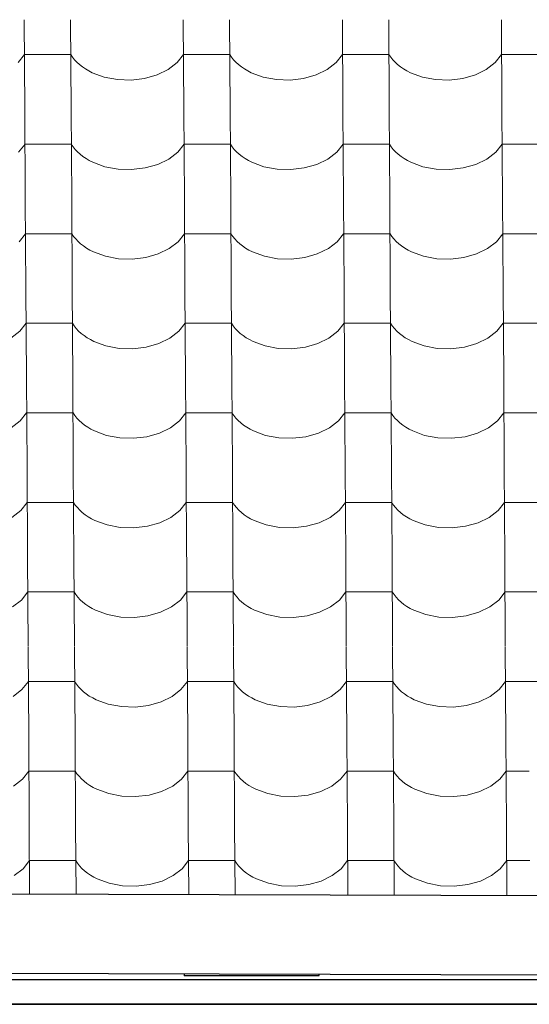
# Model space of a CAD drawing. Header units: millimetres. Extents: x -29001 to 109416, y -1251 to 13451.
# Tile 119 of 163: x -8121 to -7593, y 6987 to 8009. Entities that reach past the tile are written whole.
import ezdxf

# ---------------------------------------------------------------- set-up
doc = ezdxf.new("R2010")
doc.units = ezdxf.units.MM
doc.header["$MEASUREMENT"] = 0
for name, color, linetype in [('POHLED JIŽNÍ_1_Konstrukce - nosné', 7, 'Continuous'), ('POHLED JIŽNÍ_1_Nové_Konstrukce - krov', 7, 'Continuous'), ('POHLED JIŽNÍ_1_Nové_Konstrukce - střechy a skořepiny', 7, 'Continuous'), ('POHLED JIŽNÍ_1_Nové_Konstrukce - římsy', 7, 'Continuous'), ('POHLED JIŽNÍ_1_Nové_Výplně - Povrchové', 7, 'Continuous')]:
    doc.layers.add(name, color=color, linetype=linetype)

# ---------------------------------------------------------------- blocks, each defined once
blk = doc.blocks.new('*X1', base_point=(-31394.7, -25864.9))
at = {"layer": 'POHLED JIŽNÍ_1_Nové_Výplně - Povrchové', "color": 21, "linetype": 'Continuous', "lineweight": 20, "true_color": 0xffaaaa}
for p, q in [((-8116.4, 8009), (-8115.9, 7916.3)), ((-8068.4, 8009), (-8067.8, 7916.3)), ((-7951.4, 8009), (-7950.9, 7916.3)), ((-7903.4, 8009), (-7902.8, 7916.3)), ((-7786.4, 8009), (-7785.9, 7916.3)), ((-7738.4, 8009), (-7737.8, 7916.3)), ((-7621.4, 8009), (-7620.9, 7916.3)), ((-8122.8, 7964.5), (-8116.2, 7972.8)), ((-8092.2, 7972.8), (-8116.2, 7972.8)), ((-8068.2, 7972.8), (-8092.2, 7972.8)), ((-8068.2, 7972.8), (-8066.3, 7970.1)), ((-8066.3, 7970.1), (-8064.2, 7967.4)), ((-8064.2, 7967.4), (-8061.8, 7964.8)), ((-8061.8, 7964.8), (-8059.1, 7962.3)), ((-7957.8, 7964.5), (-7951.2, 7972.8)), ((-7927.2, 7972.8), (-7951.2, 7972.8)), ((-7903.2, 7972.8), (-7927.2, 7972.8)), ((-7903.2, 7972.8), (-7901.3, 7970.1)), ((-7901.3, 7970.1), (-7899.2, 7967.4)), ((-7899.2, 7967.4), (-7896.8, 7964.8)), ((-7896.8, 7964.8), (-7894.1, 7962.3)), ((-7792.8, 7964.5), (-7786.2, 7972.8)), ((-7762.2, 7972.8), (-7786.2, 7972.8)), ((-7738.2, 7972.8), (-7762.2, 7972.8)), ((-7738.2, 7972.8), (-7736.3, 7970.1)), ((-7736.3, 7970.1), (-7734.2, 7967.4)), ((-7734.2, 7967.4), (-7731.8, 7964.8)), ((-7731.8, 7964.8), (-7729.1, 7962.3)), ((-7627.8, 7964.5), (-7621.2, 7972.8)), ((-7597.2, 7972.8), (-7621.2, 7972.8)), ((-7573.2, 7972.8), (-7597.2, 7972.8)), ((-8059.1, 7962.3), (-8056.1, 7960)), ((-8056.1, 7960), (-8052.9, 7957.8)), ((-8052.9, 7957.8), (-8049.5, 7955.8)), ((-8049.5, 7955.8), (-8045.9, 7953.9)), ((-7978.5, 7951.7), (-7967.1, 7957.3)), ((-7967.1, 7957.3), (-7957.8, 7964.5)), ((-7894.1, 7962.3), (-7891.1, 7960)), ((-7891.1, 7960), (-7887.9, 7957.8)), ((-7887.9, 7957.8), (-7884.5, 7955.8)), ((-7884.5, 7955.8), (-7880.9, 7953.9)), ((-7813.5, 7951.7), (-7802.1, 7957.3)), ((-7802.1, 7957.3), (-7792.8, 7964.5)), ((-7729.1, 7962.3), (-7726.1, 7960)), ((-7726.1, 7960), (-7722.9, 7957.8)), ((-7722.9, 7957.8), (-7719.5, 7955.8)), ((-7719.5, 7955.8), (-7715.9, 7953.9)), ((-7648.5, 7951.7), (-7637.1, 7957.3)), ((-7637.1, 7957.3), (-7627.8, 7964.5)), ((-8045.9, 7953.9), (-8033.4, 7949.4)), ((-8033.4, 7949.4), (-8019.7, 7946.8)), ((-8019.7, 7946.8), (-8005.5, 7946.3)), ((-8005.5, 7946.3), (-7991.6, 7948)), ((-7991.6, 7948), (-7978.5, 7951.7)), ((-7880.9, 7953.9), (-7868.4, 7949.4)), ((-7868.4, 7949.4), (-7854.7, 7946.8)), ((-7854.7, 7946.8), (-7840.5, 7946.3)), ((-7840.5, 7946.3), (-7826.6, 7948)), ((-7826.6, 7948), (-7813.5, 7951.7)), ((-7715.9, 7953.9), (-7703.4, 7949.4)), ((-7703.4, 7949.4), (-7689.7, 7946.8)), ((-7689.7, 7946.8), (-7675.5, 7946.3)), ((-7675.5, 7946.3), (-7661.6, 7948)), ((-7661.6, 7948), (-7648.5, 7951.7)), ((-8115.9, 7916), (-8115.3, 7823.3)), ((-8067.8, 7916), (-8067.2, 7823.3)), ((-7950.9, 7916), (-7950.3, 7823.3)), ((-7902.8, 7916), (-7902.2, 7823.3)), ((-7785.9, 7916), (-7785.3, 7823.3)), ((-7737.8, 7916), (-7737.2, 7823.3)), ((-7620.9, 7916), (-7620.3, 7823.3)), ((-8122.2, 7871.4), (-8115.6, 7879.8)), ((-8091.6, 7879.8), (-8115.6, 7879.8)), ((-8067.6, 7879.8), (-8091.6, 7879.8)), ((-8067.6, 7879.8), (-8065.8, 7877)), ((-8065.8, 7877), (-8063.6, 7874.3)), ((-8063.6, 7874.3), (-8061.2, 7871.8)), ((-7957.2, 7871.4), (-7950.6, 7879.8)), ((-7926.6, 7879.8), (-7950.6, 7879.8)), ((-7902.6, 7879.8), (-7926.6, 7879.8)), ((-7902.6, 7879.8), (-7900.8, 7877)), ((-7900.8, 7877), (-7898.6, 7874.3)), ((-7898.6, 7874.3), (-7896.2, 7871.8)), ((-7792.2, 7871.4), (-7785.6, 7879.8)), ((-7761.6, 7879.8), (-7785.6, 7879.8)), ((-7737.6, 7879.8), (-7761.6, 7879.8)), ((-7737.6, 7879.8), (-7735.8, 7877)), ((-7735.8, 7877), (-7733.6, 7874.3)), ((-7733.6, 7874.3), (-7731.2, 7871.8)), ((-7627.3, 7871.4), (-7620.6, 7879.8)), ((-7596.6, 7879.8), (-7620.6, 7879.8)), ((-7572.6, 7879.8), (-7596.6, 7879.8)), ((-8061.2, 7871.8), (-8058.5, 7869.3)), ((-8058.5, 7869.3), (-8055.5, 7867)), ((-8055.5, 7867), (-8052.3, 7864.8)), ((-8052.3, 7864.8), (-8048.9, 7862.8)), ((-8048.9, 7862.8), (-8045.3, 7860.9)), ((-7978, 7858.7), (-7966.5, 7864.3)), ((-7966.5, 7864.3), (-7957.2, 7871.4)), ((-7896.2, 7871.8), (-7893.5, 7869.3)), ((-7893.5, 7869.3), (-7890.5, 7867)), ((-7890.5, 7867), (-7887.3, 7864.8)), ((-7887.3, 7864.8), (-7883.9, 7862.8)), ((-7883.9, 7862.8), (-7880.3, 7860.9)), ((-7813, 7858.7), (-7801.5, 7864.3)), ((-7801.5, 7864.3), (-7792.2, 7871.4)), ((-7731.2, 7871.8), (-7728.5, 7869.3)), ((-7728.5, 7869.3), (-7725.5, 7867)), ((-7725.5, 7867), (-7722.3, 7864.8)), ((-7722.3, 7864.8), (-7718.9, 7862.8)), ((-7718.9, 7862.8), (-7715.3, 7860.9)), ((-7648, 7858.7), (-7636.5, 7864.3)), ((-7636.5, 7864.3), (-7627.3, 7871.4)), ((-8045.3, 7860.9), (-8032.8, 7856.3)), ((-8032.8, 7856.3), (-8019.1, 7853.8)), ((-8019.1, 7853.8), (-8005, 7853.3)), ((-8005, 7853.3), (-7991, 7855)), ((-7991, 7855), (-7978, 7858.7)), ((-7880.3, 7860.9), (-7867.8, 7856.3)), ((-7867.8, 7856.3), (-7854.1, 7853.8)), ((-7854.1, 7853.8), (-7840, 7853.3)), ((-7840, 7853.3), (-7826, 7855)), ((-7826, 7855), (-7813, 7858.7)), ((-7715.3, 7860.9), (-7702.8, 7856.3)), ((-7702.8, 7856.3), (-7689.1, 7853.8)), ((-7689.1, 7853.8), (-7675, 7853.3)), ((-7675, 7853.3), (-7661, 7855)), ((-7661, 7855), (-7648, 7858.7)), ((-8115.3, 7823), (-8114.7, 7730.3)), ((-8067.2, 7823), (-8066.7, 7730.3)), ((-7950.3, 7823), (-7949.7, 7730.3)), ((-7902.2, 7823), (-7901.7, 7730.3)), ((-7785.3, 7823), (-7784.7, 7730.3)), ((-7737.2, 7823), (-7736.7, 7730.3)), ((-7620.3, 7823), (-7619.7, 7730.3)), ((-8121.7, 7778.4), (-8115, 7786.8)), ((-8091, 7786.8), (-8115, 7786.8)), ((-8067, 7786.8), (-8091, 7786.8)), ((-8067, 7786.8), (-8065.2, 7784)), ((-8065.2, 7784), (-8063, 7781.3)), ((-8063, 7781.3), (-8060.6, 7778.7)), ((-7956.7, 7778.4), (-7950, 7786.8)), ((-7926, 7786.8), (-7950, 7786.8)), ((-7902, 7786.8), (-7926, 7786.8)), ((-7902, 7786.8), (-7900.2, 7784)), ((-7900.2, 7784), (-7898, 7781.3)), ((-7898, 7781.3), (-7895.6, 7778.7)), ((-7791.7, 7778.4), (-7785.1, 7786.8)), ((-7761, 7786.8), (-7785.1, 7786.8)), ((-7737, 7786.8), (-7761, 7786.8)), ((-7737, 7786.8), (-7735.2, 7784)), ((-7735.2, 7784), (-7733, 7781.3)), ((-7733, 7781.3), (-7730.6, 7778.7)), ((-7626.7, 7778.4), (-7620.1, 7786.8)), ((-7596, 7786.8), (-7620.1, 7786.8)), ((-7572, 7786.8), (-7596, 7786.8)), ((-8060.6, 7778.7), (-8057.9, 7776.3)), ((-8057.9, 7776.3), (-8055, 7774)), ((-8055, 7774), (-8051.8, 7771.8)), ((-8051.8, 7771.8), (-8048.3, 7769.8)), ((-7977.4, 7765.7), (-7965.9, 7771.3)), ((-7965.9, 7771.3), (-7956.7, 7778.4)), ((-7895.6, 7778.7), (-7892.9, 7776.3)), ((-7892.9, 7776.3), (-7890, 7774)), ((-7890, 7774), (-7886.8, 7771.8)), ((-7886.8, 7771.8), (-7883.3, 7769.8)), ((-7812.4, 7765.7), (-7800.9, 7771.3)), ((-7800.9, 7771.3), (-7791.7, 7778.4)), ((-7730.6, 7778.7), (-7727.9, 7776.3)), ((-7727.9, 7776.3), (-7725, 7774)), ((-7725, 7774), (-7721.8, 7771.8)), ((-7721.8, 7771.8), (-7718.3, 7769.8)), ((-7647.4, 7765.7), (-7635.9, 7771.3)), ((-7635.9, 7771.3), (-7626.7, 7778.4)), ((-8048.3, 7769.8), (-8044.7, 7767.9)), ((-8044.7, 7767.9), (-8032.2, 7763.3)), ((-8032.2, 7763.3), (-8018.6, 7760.8)), ((-8018.6, 7760.8), (-8004.4, 7760.3)), ((-8004.4, 7760.3), (-7990.4, 7762)), ((-7990.4, 7762), (-7977.4, 7765.7)), ((-7883.3, 7769.8), (-7879.7, 7767.9)), ((-7879.7, 7767.9), (-7867.2, 7763.3)), ((-7867.2, 7763.3), (-7853.6, 7760.8)), ((-7853.6, 7760.8), (-7839.4, 7760.3)), ((-7839.4, 7760.3), (-7825.4, 7762)), ((-7825.4, 7762), (-7812.4, 7765.7)), ((-7718.3, 7769.8), (-7714.7, 7767.9)), ((-7714.7, 7767.9), (-7702.2, 7763.3)), ((-7702.2, 7763.3), (-7688.6, 7760.8)), ((-7688.6, 7760.8), (-7674.4, 7760.3)), ((-7674.4, 7760.3), (-7660.4, 7762)), ((-7660.4, 7762), (-7647.4, 7765.7)), ((-8114.7, 7730), (-8114.1, 7637.3)), ((-8066.7, 7730), (-8066.1, 7637.3)), ((-7949.7, 7730), (-7949.1, 7637.3)), ((-7901.7, 7730), (-7901.1, 7637.3)), ((-7784.7, 7730), (-7784.1, 7637.3)), ((-7736.7, 7730), (-7736.1, 7637.3)), ((-7619.7, 7730), (-7619.1, 7637.3)), ((-8121.1, 7685.4), (-8114.5, 7693.8)), ((-8090.4, 7693.8), (-8114.5, 7693.8)), ((-8066.4, 7693.8), (-8090.4, 7693.8)), ((-8066.4, 7693.8), (-8064.6, 7691)), ((-8064.6, 7691), (-8062.4, 7688.3)), ((-7956.1, 7685.4), (-7949.5, 7693.8)), ((-7925.4, 7693.8), (-7949.5, 7693.8)), ((-7901.4, 7693.8), (-7925.4, 7693.8)), ((-7901.4, 7693.8), (-7899.6, 7691)), ((-7899.6, 7691), (-7897.5, 7688.3)), ((-7791.1, 7685.4), (-7784.5, 7693.8)), ((-7760.5, 7693.8), (-7784.5, 7693.8)), ((-7736.4, 7693.8), (-7760.5, 7693.8)), ((-7736.4, 7693.8), (-7734.6, 7691)), ((-7734.6, 7691), (-7732.5, 7688.3)), ((-7626.1, 7685.4), (-7619.5, 7693.8)), ((-7595.5, 7693.8), (-7619.5, 7693.8)), ((-7571.4, 7693.8), (-7595.5, 7693.8)), ((-8130.3, 7678.3), (-8121.1, 7685.4)), ((-8062.4, 7688.3), (-8060, 7685.7)), ((-8060, 7685.7), (-8057.3, 7683.3)), ((-8057.3, 7683.3), (-8054.4, 7680.9)), ((-8054.4, 7680.9), (-8051.2, 7678.8)), ((-8051.2, 7678.8), (-8047.8, 7676.8)), ((-7965.3, 7678.3), (-7956.1, 7685.4)), ((-7897.5, 7688.3), (-7895, 7685.7)), ((-7895, 7685.7), (-7892.3, 7683.3)), ((-7892.3, 7683.3), (-7889.4, 7680.9)), ((-7889.4, 7680.9), (-7886.2, 7678.8)), ((-7886.2, 7678.8), (-7882.8, 7676.8)), ((-7800.3, 7678.3), (-7791.1, 7685.4)), ((-7732.5, 7688.3), (-7730, 7685.7)), ((-7730, 7685.7), (-7727.3, 7683.3)), ((-7727.3, 7683.3), (-7724.4, 7680.9)), ((-7724.4, 7680.9), (-7721.2, 7678.8)), ((-7721.2, 7678.8), (-7717.8, 7676.8)), ((-7635.4, 7678.3), (-7626.1, 7685.4)), ((-8047.8, 7676.8), (-8044.1, 7674.9)), ((-8044.1, 7674.9), (-8031.6, 7670.3)), ((-8031.6, 7670.3), (-8018, 7667.7)), ((-8003.8, 7667.3), (-7989.8, 7668.9)), ((-7989.8, 7668.9), (-7976.8, 7672.7)), ((-7976.8, 7672.7), (-7965.3, 7678.3)), ((-7882.8, 7676.8), (-7879.1, 7674.9)), ((-7879.1, 7674.9), (-7866.6, 7670.3)), ((-7866.6, 7670.3), (-7853, 7667.7)), ((-7838.8, 7667.3), (-7824.8, 7668.9)), ((-7824.8, 7668.9), (-7811.8, 7672.7)), ((-7811.8, 7672.7), (-7800.3, 7678.3)), ((-7717.8, 7676.8), (-7714.1, 7674.9)), ((-7714.1, 7674.9), (-7701.7, 7670.3)), ((-7701.7, 7670.3), (-7688, 7667.7)), ((-7673.8, 7667.3), (-7659.8, 7668.9)), ((-7659.8, 7668.9), (-7646.8, 7672.7)), ((-7646.8, 7672.7), (-7635.4, 7678.3)), ((-8018, 7667.7), (-8003.8, 7667.3)), ((-7853, 7667.7), (-7838.8, 7667.3)), ((-7688, 7667.7), (-7673.8, 7667.3)), ((-8114.1, 7637), (-8113.5, 7544.3)), ((-8066.1, 7637), (-8065.5, 7544.3)), ((-7949.1, 7637), (-7948.5, 7544.3)), ((-7901.1, 7637), (-7900.5, 7544.3)), ((-7784.1, 7637), (-7783.5, 7544.3)), ((-7736.1, 7637), (-7735.5, 7544.3)), ((-7619.1, 7637), (-7618.5, 7544.3)), ((-8120.5, 7592.4), (-8113.9, 7600.8)), ((-8089.9, 7600.8), (-8113.9, 7600.8)), ((-8065.8, 7600.8), (-8089.9, 7600.8)), ((-8065.8, 7600.8), (-8064, 7598)), ((-8064, 7598), (-8061.9, 7595.3)), ((-7955.5, 7592.4), (-7948.9, 7600.8)), ((-7924.9, 7600.8), (-7948.9, 7600.8)), ((-7900.9, 7600.8), (-7924.9, 7600.8)), ((-7900.9, 7600.8), (-7899, 7598)), ((-7899, 7598), (-7896.9, 7595.3)), ((-7790.5, 7592.4), (-7783.9, 7600.8)), ((-7759.9, 7600.8), (-7783.9, 7600.8)), ((-7735.9, 7600.8), (-7759.9, 7600.8)), ((-7735.9, 7600.8), (-7734, 7598)), ((-7734, 7598), (-7731.9, 7595.3)), ((-7625.5, 7592.4), (-7618.9, 7600.8)), ((-7594.9, 7600.8), (-7618.9, 7600.8)), ((-7570.9, 7600.8), (-7594.9, 7600.8)), ((-8129.8, 7585.2), (-8120.5, 7592.4)), ((-8061.9, 7595.3), (-8059.4, 7592.7)), ((-8059.4, 7592.7), (-8056.7, 7590.3)), ((-8056.7, 7590.3), (-8053.8, 7587.9)), ((-8053.8, 7587.9), (-8050.6, 7585.8)), ((-7964.8, 7585.2), (-7955.5, 7592.4)), ((-7896.9, 7595.3), (-7894.4, 7592.7)), ((-7894.4, 7592.7), (-7891.8, 7590.3)), ((-7891.8, 7590.3), (-7888.8, 7587.9)), ((-7888.8, 7587.9), (-7885.6, 7585.8)), ((-7799.8, 7585.2), (-7790.5, 7592.4)), ((-7731.9, 7595.3), (-7729.4, 7592.7)), ((-7729.4, 7592.7), (-7726.8, 7590.3)), ((-7726.8, 7590.3), (-7723.8, 7587.9)), ((-7723.8, 7587.9), (-7720.6, 7585.8)), ((-7634.8, 7585.2), (-7625.5, 7592.4)), ((-8050.6, 7585.8), (-8047.2, 7583.7)), ((-8047.2, 7583.7), (-8043.5, 7581.9)), ((-8043.5, 7581.9), (-8031.1, 7577.3)), ((-8031.1, 7577.3), (-8017.4, 7574.7)), ((-7989.2, 7575.9), (-7976.2, 7579.7)), ((-7976.2, 7579.7), (-7964.8, 7585.2)), ((-7885.6, 7585.8), (-7882.2, 7583.7)), ((-7882.2, 7583.7), (-7878.5, 7581.9)), ((-7878.5, 7581.9), (-7866.1, 7577.3)), ((-7866.1, 7577.3), (-7852.4, 7574.7)), ((-7824.2, 7575.9), (-7811.2, 7579.7)), ((-7811.2, 7579.7), (-7799.8, 7585.2)), ((-7720.6, 7585.8), (-7717.2, 7583.7)), ((-7717.2, 7583.7), (-7713.5, 7581.9)), ((-7713.5, 7581.9), (-7701.1, 7577.3)), ((-7701.1, 7577.3), (-7687.4, 7574.7)), ((-7659.2, 7575.9), (-7646.2, 7579.7)), ((-7646.2, 7579.7), (-7634.8, 7585.2)), ((-8017.4, 7574.7), (-8003.2, 7574.3)), ((-8003.2, 7574.3), (-7989.2, 7575.9)), ((-7852.4, 7574.7), (-7838.2, 7574.3)), ((-7838.2, 7574.3), (-7824.2, 7575.9)), ((-7687.4, 7574.7), (-7673.2, 7574.3)), ((-7673.2, 7574.3), (-7659.2, 7575.9)), ((-8113.5, 7544), (-8112.9, 7451.3)), ((-8065.5, 7544), (-8064.9, 7451.3)), ((-7948.5, 7544), (-7948, 7451.3)), ((-7900.5, 7544), (-7899.9, 7451.3)), ((-7783.5, 7544), (-7783, 7451.3)), ((-7735.5, 7544), (-7734.9, 7451.3)), ((-7618.5, 7544), (-7618, 7451.3)), ((-8119.9, 7499.4), (-8113.3, 7507.8)), ((-8089.3, 7507.8), (-8113.3, 7507.8)), ((-8065.3, 7507.8), (-8089.3, 7507.8)), ((-8065.3, 7507.8), (-8063.4, 7505)), ((-8063.4, 7505), (-8061.3, 7502.3)), ((-7954.9, 7499.4), (-7948.3, 7507.8)), ((-7924.3, 7507.8), (-7948.3, 7507.8)), ((-7900.3, 7507.8), (-7924.3, 7507.8)), ((-7900.3, 7507.8), (-7898.4, 7505)), ((-7898.4, 7505), (-7896.3, 7502.3)), ((-7789.9, 7499.4), (-7783.3, 7507.8)), ((-7759.3, 7507.8), (-7783.3, 7507.8)), ((-7735.3, 7507.8), (-7759.3, 7507.8)), ((-7735.3, 7507.8), (-7733.4, 7505)), ((-7733.4, 7505), (-7731.3, 7502.3)), ((-7624.9, 7499.4), (-7618.3, 7507.8)), ((-7594.3, 7507.8), (-7618.3, 7507.8)), ((-7570.3, 7507.8), (-7594.3, 7507.8)), ((-8129.2, 7492.2), (-8119.9, 7499.4)), ((-8061.3, 7502.3), (-8058.9, 7499.7)), ((-8058.9, 7499.7), (-8056.2, 7497.3)), ((-8056.2, 7497.3), (-8053.2, 7494.9)), ((-8053.2, 7494.9), (-8050, 7492.8)), ((-7964.2, 7492.2), (-7954.9, 7499.4)), ((-7896.3, 7502.3), (-7893.9, 7499.7)), ((-7893.9, 7499.7), (-7891.2, 7497.3)), ((-7891.2, 7497.3), (-7888.2, 7494.9)), ((-7888.2, 7494.9), (-7885, 7492.8)), ((-7799.2, 7492.2), (-7789.9, 7499.4)), ((-7731.3, 7502.3), (-7728.9, 7499.7)), ((-7728.9, 7499.7), (-7726.2, 7497.3)), ((-7726.2, 7497.3), (-7723.2, 7494.9)), ((-7723.2, 7494.9), (-7720, 7492.8)), ((-7634.2, 7492.2), (-7624.9, 7499.4)), ((-8050, 7492.8), (-8046.6, 7490.7)), ((-8046.6, 7490.7), (-8043, 7488.9)), ((-8043, 7488.9), (-8030.5, 7484.3)), ((-8030.5, 7484.3), (-8016.8, 7481.7)), ((-7988.7, 7482.9), (-7975.6, 7486.6)), ((-7975.6, 7486.6), (-7964.2, 7492.2)), ((-7885, 7492.8), (-7881.6, 7490.7)), ((-7881.6, 7490.7), (-7878, 7488.9)), ((-7878, 7488.9), (-7865.5, 7484.3)), ((-7865.5, 7484.3), (-7851.8, 7481.7)), ((-7823.7, 7482.9), (-7810.6, 7486.6)), ((-7810.6, 7486.6), (-7799.2, 7492.2)), ((-7720, 7492.8), (-7716.6, 7490.7)), ((-7716.6, 7490.7), (-7713, 7488.9)), ((-7713, 7488.9), (-7700.5, 7484.3)), ((-7700.5, 7484.3), (-7686.8, 7481.7)), ((-7658.7, 7482.9), (-7645.6, 7486.6)), ((-7645.6, 7486.6), (-7634.2, 7492.2)), ((-8016.8, 7481.7), (-8002.6, 7481.3)), ((-8002.6, 7481.3), (-7988.7, 7482.9)), ((-7851.8, 7481.7), (-7837.6, 7481.3)), ((-7837.6, 7481.3), (-7823.7, 7482.9)), ((-7686.8, 7481.7), (-7672.6, 7481.3)), ((-7672.6, 7481.3), (-7658.7, 7482.9)), ((-8112.9, 7450.9), (-8112.4, 7358.3)), ((-8064.9, 7450.9), (-8064.3, 7358.3)), ((-7947.9, 7450.9), (-7947.4, 7358.3)), ((-7899.9, 7450.9), (-7899.3, 7358.3)), ((-7783, 7450.9), (-7782.4, 7358.3)), ((-7734.9, 7450.9), (-7734.3, 7358.3)), ((-7618, 7450.9), (-7617.4, 7358.3)), ((-8119.3, 7406.4), (-8112.7, 7414.8)), ((-8088.7, 7414.8), (-8112.7, 7414.8)), ((-8064.7, 7414.8), (-8088.7, 7414.8)), ((-8064.7, 7414.8), (-8062.8, 7412)), ((-7954.3, 7406.4), (-7947.7, 7414.8)), ((-7923.7, 7414.8), (-7947.7, 7414.8)), ((-7899.7, 7414.8), (-7923.7, 7414.8)), ((-7899.7, 7414.8), (-7897.8, 7412)), ((-7789.3, 7406.4), (-7782.7, 7414.8)), ((-7758.7, 7414.8), (-7782.7, 7414.8)), ((-7734.7, 7414.8), (-7758.7, 7414.8)), ((-7734.7, 7414.8), (-7732.8, 7412)), ((-7624.3, 7406.4), (-7617.7, 7414.8)), ((-7593.7, 7414.8), (-7617.7, 7414.8)), ((-7569.7, 7414.8), (-7593.7, 7414.8)), ((-8128.6, 7399.2), (-8119.3, 7406.4)), ((-8062.8, 7412), (-8060.7, 7409.3)), ((-8060.7, 7409.3), (-8058.3, 7406.7)), ((-8058.3, 7406.7), (-8055.6, 7404.2)), ((-8055.6, 7404.2), (-8052.6, 7401.9)), ((-7963.6, 7399.2), (-7954.3, 7406.4)), ((-7897.8, 7412), (-7895.7, 7409.3)), ((-7895.7, 7409.3), (-7893.3, 7406.7)), ((-7893.3, 7406.7), (-7890.6, 7404.2)), ((-7890.6, 7404.2), (-7887.6, 7401.9)), ((-7798.6, 7399.2), (-7789.3, 7406.4)), ((-7732.8, 7412), (-7730.7, 7409.3)), ((-7730.7, 7409.3), (-7728.3, 7406.7)), ((-7728.3, 7406.7), (-7725.6, 7404.2)), ((-7725.6, 7404.2), (-7722.6, 7401.9)), ((-7633.6, 7399.2), (-7624.3, 7406.4)), ((-8052.6, 7401.9), (-8049.4, 7399.7)), ((-8049.4, 7399.7), (-8046, 7397.7)), ((-8046, 7397.7), (-8042.4, 7395.9)), ((-8042.4, 7395.9), (-8029.9, 7391.3)), ((-7988.1, 7389.9), (-7975, 7393.6)), ((-7975, 7393.6), (-7963.6, 7399.2)), ((-7887.6, 7401.9), (-7884.4, 7399.7)), ((-7884.4, 7399.7), (-7881, 7397.7)), ((-7881, 7397.7), (-7877.4, 7395.9)), ((-7877.4, 7395.9), (-7864.9, 7391.3)), ((-7823.1, 7389.9), (-7810, 7393.6)), ((-7810, 7393.6), (-7798.6, 7399.2)), ((-7722.6, 7401.9), (-7719.4, 7399.7)), ((-7719.4, 7399.7), (-7716, 7397.7)), ((-7716, 7397.7), (-7712.4, 7395.9)), ((-7712.4, 7395.9), (-7699.9, 7391.3)), ((-7658.1, 7389.9), (-7645, 7393.6)), ((-7645, 7393.6), (-7633.6, 7399.2)), ((-8029.9, 7391.3), (-8016.2, 7388.7)), ((-8016.2, 7388.7), (-8002, 7388.2)), ((-8002, 7388.2), (-7988.1, 7389.9)), ((-7864.9, 7391.3), (-7851.2, 7388.7)), ((-7851.2, 7388.7), (-7837, 7388.2)), ((-7837, 7388.2), (-7823.1, 7389.9)), ((-7699.9, 7391.3), (-7686.2, 7388.7)), ((-7686.2, 7388.7), (-7672.1, 7388.2)), ((-7672.1, 7388.2), (-7658.1, 7389.9)), ((-8112.4, 7357.9), (-8111.8, 7265.3)), ((-8064.3, 7357.9), (-8063.7, 7265.3)), ((-7947.4, 7357.9), (-7946.8, 7265.3)), ((-7899.3, 7357.9), (-7898.8, 7265.3)), ((-7782.4, 7357.9), (-7781.8, 7265.3)), ((-7734.3, 7357.9), (-7733.8, 7265.3)), ((-7617.4, 7357.9), (-7616.8, 7265.3)), ((-8118.8, 7313.4), (-8112.1, 7321.8)), ((-8088.1, 7321.8), (-8112.1, 7321.8)), ((-8064.1, 7321.8), (-8088.1, 7321.8)), ((-8064.1, 7321.8), (-8062.3, 7319)), ((-7953.8, 7313.4), (-7947.1, 7321.8)), ((-7923.1, 7321.8), (-7947.1, 7321.8)), ((-7899.1, 7321.8), (-7923.1, 7321.8)), ((-7899.1, 7321.8), (-7897.3, 7319)), ((-7788.8, 7313.4), (-7782.1, 7321.8)), ((-7758.1, 7321.8), (-7782.1, 7321.8)), ((-7734.1, 7321.8), (-7758.1, 7321.8)), ((-7734.1, 7321.8), (-7732.3, 7319)), ((-7623.8, 7313.4), (-7617.1, 7321.8)), ((-7593.1, 7321.8), (-7617.1, 7321.8)), ((-7569.1, 7321.8), (-7593.1, 7321.8)), ((-8128, 7306.2), (-8118.8, 7313.4)), ((-8062.3, 7319), (-8060.1, 7316.3)), ((-8060.1, 7316.3), (-8057.7, 7313.7)), ((-8057.7, 7313.7), (-8055, 7311.2)), ((-8055, 7311.2), (-8052, 7308.9)), ((-7963, 7306.2), (-7953.8, 7313.4)), ((-7897.3, 7319), (-7895.1, 7316.3)), ((-7895.1, 7316.3), (-7892.7, 7313.7)), ((-7892.7, 7313.7), (-7890, 7311.2)), ((-7890, 7311.2), (-7887.1, 7308.9)), ((-7798, 7306.2), (-7788.8, 7313.4)), ((-7732.3, 7319), (-7730.1, 7316.3)), ((-7730.1, 7316.3), (-7727.7, 7313.7)), ((-7727.7, 7313.7), (-7725, 7311.2)), ((-7725, 7311.2), (-7722.1, 7308.9)), ((-7633, 7306.2), (-7623.8, 7313.4)), ((-8052, 7308.9), (-8048.9, 7306.7)), ((-8048.9, 7306.7), (-8045.4, 7304.7)), ((-8045.4, 7304.7), (-8041.8, 7302.9)), ((-8041.8, 7302.9), (-8029.3, 7298.3)), ((-7987.5, 7296.9), (-7974.5, 7300.6)), ((-7974.5, 7300.6), (-7963, 7306.2)), ((-7887.1, 7308.9), (-7883.9, 7306.7)), ((-7883.9, 7306.7), (-7880.4, 7304.7)), ((-7880.4, 7304.7), (-7876.8, 7302.9)), ((-7876.8, 7302.9), (-7864.3, 7298.3)), ((-7822.5, 7296.9), (-7809.5, 7300.6)), ((-7809.5, 7300.6), (-7798, 7306.2)), ((-7722.1, 7308.9), (-7718.9, 7306.7)), ((-7718.9, 7306.7), (-7715.4, 7304.7)), ((-7715.4, 7304.7), (-7711.8, 7302.9)), ((-7711.8, 7302.9), (-7699.3, 7298.3)), ((-7657.5, 7296.9), (-7644.5, 7300.6)), ((-7644.5, 7300.6), (-7633, 7306.2)), ((-8029.3, 7298.3), (-8015.6, 7295.7)), ((-8015.6, 7295.7), (-8001.5, 7295.2)), ((-8001.5, 7295.2), (-7987.5, 7296.9)), ((-7864.3, 7298.3), (-7850.6, 7295.7)), ((-7850.6, 7295.7), (-7836.5, 7295.2)), ((-7836.5, 7295.2), (-7822.5, 7296.9)), ((-7699.3, 7298.3), (-7685.7, 7295.7)), ((-7685.7, 7295.7), (-7671.5, 7295.2)), ((-7671.5, 7295.2), (-7657.5, 7296.9)), ((-8111.8, 7264.9), (-8111.2, 7172.3)), ((-8063.7, 7264.9), (-8063.2, 7172.3)), ((-7946.8, 7264.9), (-7946.2, 7172.3)), ((-7898.8, 7264.9), (-7898.2, 7172.3)), ((-7781.8, 7264.9), (-7781.2, 7172.3)), ((-7733.8, 7264.9), (-7733.2, 7172.3)), ((-7616.8, 7264.9), (-7616.2, 7172.3)), ((-8118.2, 7220.4), (-8111.6, 7228.8)), ((-8087.5, 7228.8), (-8111.6, 7228.8)), ((-8063.5, 7228.8), (-8087.5, 7228.8)), ((-8063.5, 7228.8), (-8061.7, 7226)), ((-7953.2, 7220.4), (-7946.6, 7228.8)), ((-7922.5, 7228.8), (-7946.6, 7228.8)), ((-7898.5, 7228.8), (-7922.5, 7228.8)), ((-7898.5, 7228.8), (-7896.7, 7226)), ((-7788.2, 7220.4), (-7781.6, 7228.8)), ((-7757.5, 7228.8), (-7781.6, 7228.8)), ((-7733.5, 7228.8), (-7757.5, 7228.8)), ((-7733.5, 7228.8), (-7731.7, 7226)), ((-7623.2, 7220.4), (-7616.6, 7228.8)), ((-7592.5, 7228.8), (-7616.6, 7228.8)), ((-8127.4, 7213.2), (-8118.2, 7220.4)), ((-8061.7, 7226), (-8059.5, 7223.3)), ((-8059.5, 7223.3), (-8057.1, 7220.7)), ((-8057.1, 7220.7), (-8054.4, 7218.2)), ((-7962.4, 7213.2), (-7953.2, 7220.4)), ((-7896.7, 7226), (-7894.5, 7223.3)), ((-7894.5, 7223.3), (-7892.1, 7220.7)), ((-7892.1, 7220.7), (-7889.4, 7218.2)), ((-7797.4, 7213.2), (-7788.2, 7220.4)), ((-7731.7, 7226), (-7729.5, 7223.3)), ((-7729.5, 7223.3), (-7727.1, 7220.7)), ((-7727.1, 7220.7), (-7724.4, 7218.2)), ((-7632.4, 7213.2), (-7623.2, 7220.4)), ((-8054.4, 7218.2), (-8051.5, 7215.9)), ((-8051.5, 7215.9), (-8048.3, 7213.7)), ((-8048.3, 7213.7), (-8044.8, 7211.7)), ((-8044.8, 7211.7), (-8041.2, 7209.9)), ((-8041.2, 7209.9), (-8028.7, 7205.3)), ((-7973.9, 7207.6), (-7962.4, 7213.2)), ((-7889.4, 7218.2), (-7886.5, 7215.9)), ((-7886.5, 7215.9), (-7883.3, 7213.7)), ((-7883.3, 7213.7), (-7879.8, 7211.7)), ((-7879.8, 7211.7), (-7876.2, 7209.9)), ((-7876.2, 7209.9), (-7863.7, 7205.3)), ((-7808.9, 7207.6), (-7797.4, 7213.2)), ((-7724.4, 7218.2), (-7721.5, 7215.9)), ((-7721.5, 7215.9), (-7718.3, 7213.7)), ((-7718.3, 7213.7), (-7714.8, 7211.7)), ((-7714.8, 7211.7), (-7711.2, 7209.9)), ((-7711.2, 7209.9), (-7698.7, 7205.3)), ((-7643.9, 7207.6), (-7632.4, 7213.2)), ((-8028.7, 7205.3), (-8015.1, 7202.7)), ((-8015.1, 7202.7), (-8000.9, 7202.2)), ((-8000.9, 7202.2), (-7986.9, 7203.9)), ((-7986.9, 7203.9), (-7973.9, 7207.6)), ((-7863.7, 7205.3), (-7850.1, 7202.7)), ((-7850.1, 7202.7), (-7835.9, 7202.2)), ((-7835.9, 7202.2), (-7821.9, 7203.9)), ((-7821.9, 7203.9), (-7808.9, 7207.6)), ((-7698.7, 7205.3), (-7685.1, 7202.7)), ((-7685.1, 7202.7), (-7670.9, 7202.2)), ((-7670.9, 7202.2), (-7656.9, 7203.9)), ((-7656.9, 7203.9), (-7643.9, 7207.6)), ((-8111.2, 7171.9), (-8110.8, 7101.2)), ((-8063.2, 7171.9), (-8062.7, 7101.1)), ((-7946.2, 7171.9), (-7945.8, 7100.8)), ((-7898.2, 7171.9), (-7897.7, 7100.6)), ((-7781.2, 7171.9), (-7780.8, 7100.3)), ((-7733.2, 7171.9), (-7732.7, 7100.2)), ((-7616.2, 7171.9), (-7615.8, 7099.9)), ((-8126.9, 7120.2), (-8117.6, 7127.4)), ((-8117.6, 7127.4), (-8111, 7135.8)), ((-8087, 7135.8), (-8111, 7135.8)), ((-8062.9, 7135.8), (-8087, 7135.8)), ((-8062.9, 7135.8), (-8061.1, 7133)), ((-8061.1, 7133), (-8059, 7130.3)), ((-8059, 7130.3), (-8056.5, 7127.7)), ((-8056.5, 7127.7), (-8053.8, 7125.2)), ((-7961.9, 7120.2), (-7952.6, 7127.4)), ((-7952.6, 7127.4), (-7946, 7135.8)), ((-7922, 7135.8), (-7946, 7135.8)), ((-7897.9, 7135.8), (-7922, 7135.8)), ((-7897.9, 7135.8), (-7896.1, 7133)), ((-7896.1, 7133), (-7894, 7130.3)), ((-7894, 7130.3), (-7891.5, 7127.7)), ((-7891.5, 7127.7), (-7888.8, 7125.2)), ((-7796.9, 7120.2), (-7787.6, 7127.4)), ((-7787.6, 7127.4), (-7781, 7135.8)), ((-7757, 7135.8), (-7781, 7135.8)), ((-7732.9, 7135.8), (-7757, 7135.8)), ((-7732.9, 7135.8), (-7731.1, 7133)), ((-7731.1, 7133), (-7729, 7130.3)), ((-7729, 7130.3), (-7726.5, 7127.7)), ((-7726.5, 7127.7), (-7723.8, 7125.2)), ((-7631.9, 7120.2), (-7622.6, 7127.4)), ((-7622.6, 7127.4), (-7616, 7135.8)), ((-7592, 7135.8), (-7616, 7135.8)), ((-8053.8, 7125.2), (-8050.9, 7122.9)), ((-8050.9, 7122.9), (-8047.7, 7120.7)), ((-8047.7, 7120.7), (-8044.3, 7118.7)), ((-8044.3, 7118.7), (-8040.6, 7116.8)), ((-8040.6, 7116.8), (-8028.2, 7112.3)), ((-7973.3, 7114.6), (-7961.9, 7120.2)), ((-7888.8, 7125.2), (-7885.9, 7122.9)), ((-7885.9, 7122.9), (-7882.7, 7120.7)), ((-7882.7, 7120.7), (-7879.3, 7118.7)), ((-7879.3, 7118.7), (-7875.6, 7116.8)), ((-7875.6, 7116.8), (-7863.2, 7112.3)), ((-7808.3, 7114.6), (-7796.9, 7120.2)), ((-7723.8, 7125.2), (-7720.9, 7122.9)), ((-7720.9, 7122.9), (-7717.7, 7120.7)), ((-7717.7, 7120.7), (-7714.3, 7118.7)), ((-7714.3, 7118.7), (-7710.6, 7116.8)), ((-7710.6, 7116.8), (-7698.2, 7112.3)), ((-7643.3, 7114.6), (-7631.9, 7120.2)), ((-8028.2, 7112.3), (-8014.5, 7109.7)), ((-8014.5, 7109.7), (-8000.3, 7109.2)), ((-8000.3, 7109.2), (-7986.3, 7110.9)), ((-7986.3, 7110.9), (-7973.3, 7114.6)), ((-7863.2, 7112.3), (-7849.5, 7109.7)), ((-7849.5, 7109.7), (-7835.3, 7109.2)), ((-7835.3, 7109.2), (-7821.3, 7110.9)), ((-7821.3, 7110.9), (-7808.3, 7114.6)), ((-7698.2, 7112.3), (-7684.5, 7109.7)), ((-7684.5, 7109.7), (-7670.3, 7109.2)), ((-7670.3, 7109.2), (-7656.3, 7110.9)), ((-7656.3, 7110.9), (-7643.3, 7114.6))]:
    blk.add_line(p, q, dxfattribs=at)

msp = doc.modelspace()

# ---------------------------------------------------------------- linework, layer by layer
at = {"layer": 'POHLED JIŽNÍ_1_Nové_Konstrukce - krov', "color": 1, "linetype": 'Continuous', "lineweight": 25}
for p, q in [((-7950.6, 7016.5), (-7950.7, 7016.5)), ((-7950.6, 7018.3), (-7950.6, 7016.5)), ((-7950.6, 7016.5), (-7810.6, 7016.5)), ((-7810.6, 7016.5), (-7810.6, 7017.9)), ((-20791.4, 6986.6), (-11, 6986.6))]:
    msp.add_line(p, q, dxfattribs=at)
at = {"layer": 'POHLED JIŽNÍ_1_Nové_Konstrukce - střechy a skořepiny', "color": 1, "linetype": 'Continuous', "lineweight": 25}
for p, q in [((-20791.8, 7135.6), (-11.9, 7079.2)), ((-20792.2, 7053.1), (-5590.7, 7011.9))]:
    msp.add_line(p, q, dxfattribs=at)
at = {"layer": 'POHLED JIŽNÍ_1_Nové_Konstrukce - římsy', "color": 1, "linetype": 'Continuous', "lineweight": 25}
for p, q in [((-5590.7, 7011.9), (-20645.2, 7011.9)), ((-132.3, 6986.6), (-20645.2, 6986.6))]:
    msp.add_line(p, q, dxfattribs=at)

# ---------------------------------------------------------------- block references
at = {"layer": 'POHLED JIŽNÍ_1_Konstrukce - nosné', "color": 9, "linetype": 'Continuous', "lineweight": 13}
msp.add_blockref('*X1', (-31394.7, -25864.9), dxfattribs=at)

doc.saveas('drawing.dxf')
